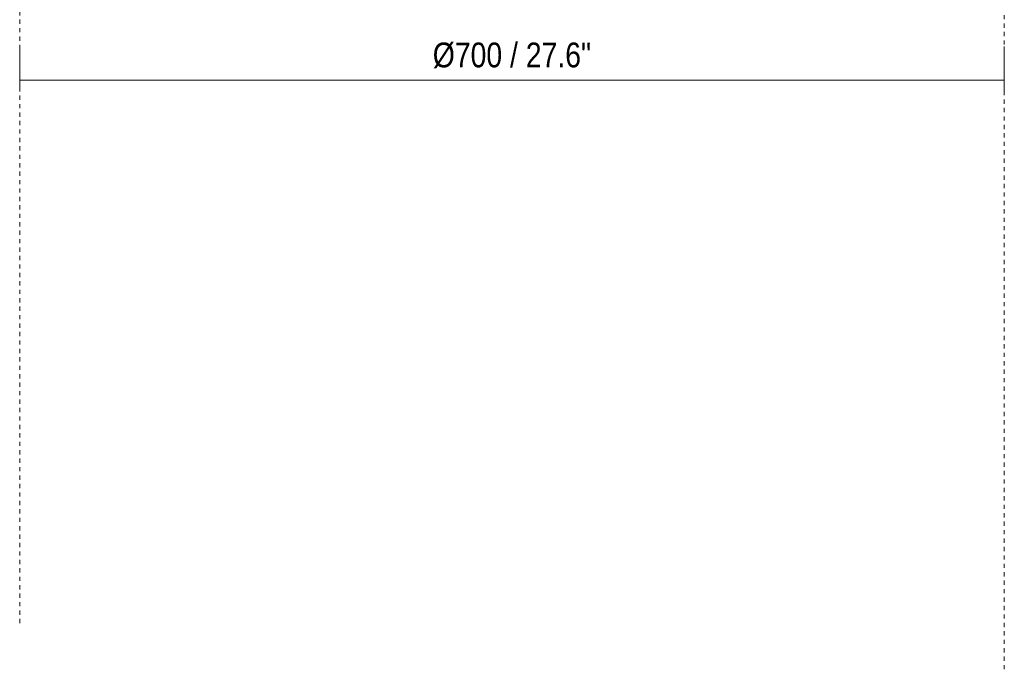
# Model space of a CAD drawing. Header units: millimetres. Extents: x 6154 to 9370, y -3062 to 6985.
# Tile 11 of 22: x 6244 to 6944, y 907 to 1369. Entities that reach past the tile are written whole.
import ezdxf

# ---------------------------------------------------------------- set-up
doc = ezdxf.new("R2010")
doc.units = ezdxf.units.MM
doc.linetypes.add('Dash', pattern=[6, 3, -3])
doc.layers.add('A-ANNO-DIMS', color=7, linetype='Dash', lineweight=9, true_color=0xd2d2d2)
doc.layers.add('A-ANNO-DIMS-8', color=7, linetype='Continuous', lineweight=9)
doc.styles.add('Arial Narrow', font='ARIALN.TTF', dxfattribs={"height": 17.6})
doc.dimstyles.new('FARO_-_2_2mm_Arial_Narrow_mm_Inch_Right_1', dxfattribs={"dimscale": 304.8, "dimtxt": 18.012385, "dimasz": 0, "dimexe": 0.07874, "dimexo": 0.0625, "dimgap": 0.013123, "dimtad": 1, "dimdec": 0, "dimzin": 0, "dimdsep": 46, "dimtxsty": 'Arial Narrow', "dimblk1": 'NONE', "dimblk2": 'NONE', "dimsah": 1, "dimcen": 0.09, "dimadec": 0, "dimazin": 0, "dimtfac": 1, "dimtdec": 4, "dimtix": 1, "dimtmove": 0, "dimatfit": 3, "dimfxl": 0.026247, "dimfxlon": 1, "dimtvp": 1, "dimtolj": 1, "dimtzin": 0, "dimarcsym": 2})

# ---------------------------------------------------------------- blocks, each defined once
blk = doc.blocks.new('DIMBLOCK6-Alzado_PDF')
at = {"layer": 'A-ANNO-DIMS-8', "color": 251, "true_color": 0x5b5b5b, "transparency": 16777216}
for p, q in [((6244.05, 1325.81), (6244.05, 1349.93)), ((6944.05, 1325.81), (6944.05, 1349.93)), ((6244.05, 1325.93), (6944.05, 1325.93)), ((6244.05, 1325.93), (6244.05, 1317.93)), ((6944.05, 1325.93), (6944.05, 1317.93))]:
    blk.add_line(p, q, dxfattribs=at)
at = {"layer": 'A-ANNO-DIMS-8', "color": 0, "transparency": 16777216, "insert": (6537.73, 1352.68), "char_height": 17.6, "width": 135.1787, "attachment_point": 1, "line_spacing_factor": 0.974696, "style": 'Arial Narrow'}
blk.add_mtext('Ø700 / 27.6"', dxfattribs=at)
blk = doc.blocks.new('_None')

msp = doc.modelspace()

# ---------------------------------------------------------------- linework, layer by layer
at = {"layer": 'A-ANNO-DIMS'}
for p, q in [((6944.05, 907.23), (6944.05, 1407.23)), ((6244.05, 940), (6244.05, 1400))]:
    msp.add_line(p, q, dxfattribs=at)

# ---------------------------------------------------------------- dimensions: what is measured, and where the dimension line sits
at = {"layer": 'A-ANNO-DIMS', "color": 251, "linetype": 'Continuous', "true_color": 0x5b5b5b}
dim = msp.add_linear_dim(base=(6944.05, 1325.93), p1=(6244.05, 1317.93), p2=(6944.05, 1317.93), text='Ø<>', dimstyle='FARO_-_2_2mm_Arial_Narrow_mm_Inch_Right_1', override={"dimpost": '<>', "dimfxl": 700}, dxfattribs=at)
dim.commit()
dim.dimension.update_dxf_attribs({"geometry": 'DIMBLOCK6-Alzado_PDF', "text_midpoint": (6594.05, 1341.5)})

doc.saveas('drawing.dxf')
